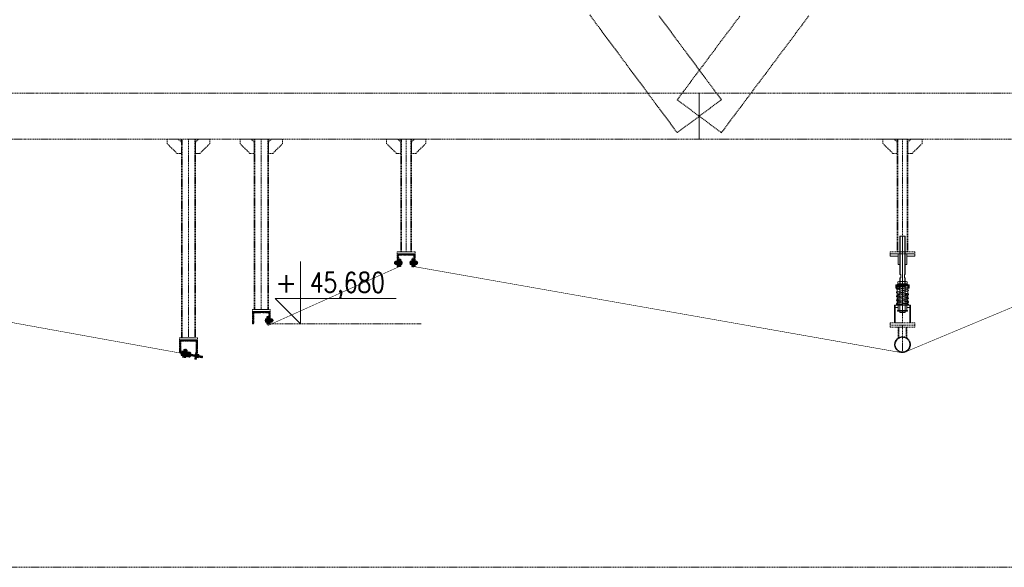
# Model space of a CAD drawing. Header units: millimetres. Extents: x -176817 to 571382, y -58489 to 156123.
# Tile 196 of 256: x 150336 to 155878, y -12519 to -9437. Entities that reach past the tile are written whole.
import ezdxf
from ezdxf.enums import TextEntityAlignment as Align

# ---------------------------------------------------------------- set-up
doc = ezdxf.new("R2010")
doc.units = ezdxf.units.MM
doc.header["$LTSCALE"] = 0.2
for name, pattern in [('AM_ISO02W050', [7.5, 6, -1.5]), ('AM_ISO02W050x2', [3.75, 3, -0.75]), ('AM_ISO08W050', [18, 12, -1.5, 3, -1.5]), ('AM_ISO08W050x2', [9, 6, -0.75, 1.5, -0.75]), ('HIDDEN', [9.525, 6.35, -3.175])]:
    doc.linetypes.add(name, pattern=pattern)
doc.layers.get('0').update_dxf_attribs({"lineweight": 13})
for name, color, linetype, lineweight in [('-A Siatka', 30, 'Continuous', 35), ('-AAA Kontur', 7, 'Continuous', 35), ('-AAA Podkład', 252, 'Continuous', 13), ('-AAA Widok', 2, 'Continuous', 30), ('-AAA Wymiar', 1, 'Continuous', 18), ('AM_0N', 7, 'Continuous', 13), ('AM_3N', 6, 'AM_ISO02W050', 13), ('AM_4N', 3, 'Continuous', 13), ('AM_7N', 4, 'AM_ISO08W050', 13), ('AM_8', 1, 'Continuous', 13), ('SIATKA', 5, 'Continuous', 13), ('slupki', 7, 'Continuous', 13)]:
    doc.layers.add(name, color=color, linetype=linetype, lineweight=lineweight)
doc.styles.add('ROMANS', font='romans.shx')

# ---------------------------------------------------------------- blocks, each defined once
blk = doc.blocks.new('*U1058')
at = {"layer": 'AM_0N'}
for p, q in [((5.7, -1), (-5.6, -1)), ((-5.6, -1), (-5.6, -1.6)), ((5.7, -1.6), (-5.6, -1.6)), ((-5.6, -1.6), (-2.4, -4.9)), ((-3, -6.3), (-2.4, -5.7)), ((3, -6.3), (-3, -6.3)), ((-3, -20.4), (-3, -6.3)), ((3, -20.4), (-3, -20.4)), ((-2.4, -21), (-3, -20.4)), ((2.4, -4.9), (-2.4, -4.9)), ((-2.4, -5.7), (-2.4, -4.9)), ((-2.4, -21), (2.4, -21)), ((5.7, -1.6), (2.4, -4.9)), ((2.4, -5.7), (2.4, -4.9)), ((3, -6.3), (2.4, -5.7)), ((2.4, -21), (3, -20.4)), ((3, -20.4), (3, -6.3)), ((5.7, -1.6), (5.7, -1))]:
    blk.add_line(p, q, dxfattribs=at)
at = {"layer": 'AM_3N', "linetype": 'AM_ISO02W050x2'}
for p, q in [((-3.4, -1), (0, -5.4)), ((-0.7, -4.4), (-0.7, -1)), ((0.7, -4.4), (-0.7, -4.4)), ((3.4, -1), (0, -5.4)), ((0.7, -4.4), (0.7, -1))]:
    blk.add_line(p, q, dxfattribs=at)
at = {"layer": 'AM_4N'}
for p, q in [((-2.4, -5.7), (-2.4, -6.3)), ((-2.4, -6.3), (-2.4, -21)), ((2.4, -5.7), (2.4, -6.3)), ((2.4, -6.3), (2.4, -21))]:
    blk.add_line(p, q, dxfattribs=at)
at = {"layer": 'AM_7N', "linetype": 'AM_ISO08W050x2'}
blk.add_line((0, 2), (0, -24), dxfattribs=at)
blk = doc.blocks.new('*U1059')
at = {"layer": 'AM_0N'}
for p, q in [((6, -12), (-6, -12)), ((-6, -12), (-6, -13.6)), ((-6, -13.6), (6, -13.6)), ((6, -13.6), (6, -12))]:
    blk.add_line(p, q, dxfattribs=at)
at = {"layer": 'AM_7N', "linetype": 'AM_ISO08W050x2'}
blk.add_line((0, -16.6), (0, -9), dxfattribs=at)
blk = doc.blocks.new('*U1060')
at = {"layer": 'AM_0N'}
for p, q in [((-5.8, -14.4), (-4.4, -13.6)), ((-5.8, -14.4), (-5.8, -18)), ((-5.8, -18), (-4.4, -18.8)), ((4.5, -13.6), (-4.4, -13.6)), ((4.5, -18.8), (-4.4, -18.8)), ((-2.9, -14.4), (-2.9, -18)), ((2.9, -14.4), (2.9, -18)), ((5.8, -14.4), (4.5, -13.6)), ((5.8, -18), (4.5, -18.8)), ((5.8, -14.4), (5.8, -18))]:
    blk.add_line(p, q, dxfattribs=at)
for centre, radius, start, end in [((-4.3, -16.5), 2.55, 55.5615, 115.5615), ((-4.3, -15.9), 2.55, 244.4385, 304.4385), ((0, -23.5), 9.54, 72.383, 107.617), ((0, -8.9), 9.54, 252.383, 287.617), ((4.3, -16.5), 2.55, 64.4385, 124.4385), ((4.3, -15.9), 2.55, 235.5615, 295.5615)]:
    blk.add_arc(centre, radius, start, end, dxfattribs=at)
at = {"layer": 'AM_7N', "linetype": 'AM_ISO08W050x2'}
blk.add_line((0, -10.6), (0, -21.8), dxfattribs=at)
blk = doc.blocks.new('okucie')
at = {"layer": 'AM_8'}
h = blk.add_hatch(dxfattribs=at)
h.set_pattern_fill('ANSI31', color=256, scale=0.5, style=0)
h.set_pattern_definition([(45, (-21727.3335, 85443.8012), (-1.122532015, 1.122532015), [])])
h.paths.add_polyline_path([(-3.5, -5), (-3.5, -3.8), (-6.3, -1), (-20, -1), (-20, -5)])
h.paths.add_polyline_path([(20, -5), (20, -1), (6.3, -1), (3.5, -3.8), (3.5, -5)])
h = blk.add_hatch(dxfattribs=at)
h.set_pattern_fill('ANSI31', color=256, scale=0.5, angle=90, style=0)
h.set_pattern_definition([(135, (-21776.6445, 85446.8), (-1.122532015, -1.122532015), [])])
h.paths.add_polyline_path([(-3.5, -8), (-20, -8), (-20, -12), (-3.5, -12)])
h.paths.add_polyline_path([(20, -8), (3.5, -8), (3.5, -12), (6, -12), (20, -12)])
at = {"layer": '-AAA Widok'}
for p, q in [((-3.5, -3.8, 0), (3.5, -3.8, 0)), ((-3.5, -12, 0), (-3.5, -8)), ((3.5, -12, 0), (3.5, -8))]:
    blk.add_line(p, q, dxfattribs=at)
for points in [[(-20, -5), (20, -5), (20, -1), (-20, -1)], [(-20, -12), (20, -12), (20, -8), (-20, -8)]]:
    blk.add_lwpolyline(points, close=True, dxfattribs=at)
at = {"layer": '-AAA Widok', "elevation": 0}
blk.add_lwpolyline([(-20, -5), (20, -5), (20, -1), (-20, -1)], close=True, dxfattribs=at)
for points in [[(-6.3, -1), (-3.5, -3.8), (-3.5, -5)], [(6.3, -1), (3.5, -3.8), (3.5, -5)]]:
    blk.add_lwpolyline(points, dxfattribs=at)
at = {"layer": '-AAA Wymiar'}
for p, q in [((-20, -8), (-20, -5)), ((20, -8), (20, -5))]:
    blk.add_line(p, q, dxfattribs=at)
at = {"layer": 'AM_0N'}
for name in ['*U1058', '*U1059', '*U1060']:
    blk.add_blockref(name, (0, 0), dxfattribs=at)
blk = doc.blocks.new('*U1065')
at = {"layer": 'AM_0N'}
for p, q in [((-33, 4.1), (-32.1, 5)), ((-33, 4.1), (-33, -4.1)), ((-2.5, 5), (-32.1, 5)), ((-32.1, 5), (-32.1, -5)), ((-2.5, 5), (-2.5, -5)), ((-2.5, 5), (-1.6, 4.6)), ((2, 4.6), (-1.6, 4.6)), ((2, 4.6), (2, 7.7)), ((2.6, 7.7), (2, 7.7)), ((2, -4.6), (2, 4.6)), ((7.6, 9.8), (2.6, 9.8)), ((2.6, 9.8), (2.6, 7.7)), ((2.6, 7.7), (2.6, -7.7)), ((7.6, 4.9), (2.6, 4.9)), ((7.6, 9.8), (8.4, 8.5)), ((8.4, -8.5), (8.4, 8.5)), ((-32.1, -5), (-33, -4.1)), ((-2.5, -5), (-32.1, -5)), ((-2.5, -5), (-1.6, -4.6)), ((2, -4.6), (-1.6, -4.6)), ((2, -7.7), (2, -4.6)), ((2.6, -7.7), (2, -7.7)), ((7.6, -4.9), (2.6, -4.9)), ((2.6, -7.7), (2.6, -9.8)), ((7.6, -9.8), (2.6, -9.8)), ((7.6, -9.8), (8.4, -8.5))]:
    blk.add_line(p, q, dxfattribs=at)
for centre, radius, start, end in [((4.1, 7.4), 4.34, 325.5531, 25.5531), ((-7.8, 0), 16.2, 342.3875, 17.6125), ((4.1, -7.4), 4.34, 334.4469, 34.4469)]:
    blk.add_arc(centre, radius, start, end, dxfattribs=at)
at = {"layer": 'AM_4N'}
for p, q in [((-2.5, 4.1), (-33, 4.1)), ((-2.5, 4.1), (-1.6, 4.6)), ((-2.5, -4.1), (-33, -4.1)), ((-2.5, -4.1), (-1.6, -4.6))]:
    blk.add_line(p, q, dxfattribs=at)
at = {"layer": 'AM_7N', "linetype": 'AM_ISO08W050x2'}
blk.add_line((11.4, 0), (-36, 0), dxfattribs=at)
blk = doc.blocks.new('*U1066')
at = {"layer": 'AM_0N'}
for p, q in [((-20, 10), (-20, -10)), ((-18, 10), (-20, 10)), ((-18, -10), (-18, 10)), ((-20, -10), (-18, -10))]:
    blk.add_line(p, q, dxfattribs=at)
at = {"layer": 'AM_7N', "linetype": 'AM_ISO08W050x2'}
blk.add_line((-15, 0), (-23, 0), dxfattribs=at)
blk = doc.blocks.new('*U1067')
at = {"layer": 'AM_0N'}
for p, q in [((-27.3, 9.2), (-28.4, 7.3)), ((-28.4, -7.3), (-28.4, 7.3)), ((-21.1, 9.2), (-27.3, 9.2)), ((-21.1, 4.6), (-27.3, 4.6)), ((-21.1, 9.2), (-20, 7.3)), ((-20, -7.3), (-20, 7.3)), ((-27.3, -9.2), (-28.4, -7.3)), ((-21.1, -4.6), (-27.3, -4.6)), ((-21.1, -9.2), (-27.3, -9.2)), ((-21.1, -9.2), (-20, -7.3))]:
    blk.add_line(p, q, dxfattribs=at)
for centre, radius, start, end in [((-23.9, 6.9), 4.08, 154.4385, 214.4385), ((-12.7, 0), 15.3, 162.383, 197.617), ((-24.5, 6.9), 4.08, 325.5615, 25.5615), ((-35.7, 0), 15.3, 342.383, 17.617), ((-23.9, -6.9), 4.08, 145.5615, 205.5615), ((-24.5, -6.9), 4.08, 334.4385, 34.4385)]:
    blk.add_arc(centre, radius, start, end, dxfattribs=at)
at = {"layer": 'AM_7N', "linetype": 'AM_ISO08W050x2'}
blk.add_line((-17, 0), (-31.4, 0), dxfattribs=at)
blk = doc.blocks.new('*U1068')
at = {"layer": 'AM_0N'}
for p, q in [((0, 10), (0, -10)), ((2, 10), (0, 10)), ((2, -10), (2, 10)), ((0, -10), (2, -10))]:
    blk.add_line(p, q, dxfattribs=at)
at = {"layer": 'AM_7N', "linetype": 'AM_ISO08W050x2'}
blk.add_line((5, 0), (-3, 0), dxfattribs=at)
blk = doc.blocks.new('Okucie+śruba')
at = {"layer": '-AAA Widok', "color": 42, "xscale": -1, "rotation": 90}
blk.add_blockref('okucie', (-12, 0), dxfattribs=at)
at = {"layer": 'AM_0N', "color": 42}
for name in ['*U1065', '*U1067', '*U1066', '*U1068']:
    blk.add_blockref(name, (0, 0), dxfattribs=at)
blk = doc.blocks.new('*U1073')
at = {"layer": 'AM_0N'}
for p, q in [((-66.1, 5), (-67, 4.1)), ((-67, -4.1), (-67, 4.1)), ((-1.5, 5), (-66.1, 5)), ((-66.1, -5), (-66.1, 5)), ((-1.5, -5), (-1.5, 5)), ((-1.5, 5), (-0.6, 4.6)), ((3, 4.6), (-0.6, 4.6)), ((3.6, 7.7), (3, 7.7)), ((3, 7.7), (3, 4.6)), ((3, 4.6), (3, -4.6)), ((3.6, 8.5), (9.4, 8.5)), ((3.6, 7.7), (3.6, 8.5)), ((3.6, -7.7), (3.6, 7.7)), ((8.6, 0), (3.6, 0)), ((9.4, -8.5), (9.4, 8.5)), ((-67, -4.1), (-66.1, -5)), ((-1.5, -5), (-66.1, -5)), ((-1.5, -5), (-0.6, -4.6)), ((3, -4.6), (-0.6, -4.6)), ((3, -4.6), (3, -7.7)), ((3.6, -7.7), (3, -7.7)), ((3.6, -8.5), (3.6, -7.7)), ((3.6, -8.5), (9.4, -8.5))]:
    blk.add_line(p, q, dxfattribs=at)
for centre in [(-2.9, 4.2), (-2.9, -4.2)]:
    blk.add_arc(centre, 12.3, 339.7054, 20.2946, dxfattribs=at)
at = {"layer": 'AM_4N'}
for p, q in [((-1.5, 4.1), (-67, 4.1)), ((-1.5, 4.1), (-0.6, 4.6)), ((-1.5, -4.1), (-67, -4.1)), ((-1.5, -4.1), (-0.6, -4.6))]:
    blk.add_line(p, q, dxfattribs=at)
at = {"layer": 'AM_7N', "linetype": 'AM_ISO08W050x2'}
blk.add_line((12.4, 0), (-70, 0), dxfattribs=at)
blk = doc.blocks.new('*U1074')
at = {"layer": 'AM_0N'}
for p, q in [((42.5, 14), (22.5, 14)), ((22.5, 14), (22.5, 12)), ((22.5, 12), (42.5, 12)), ((42.5, 12), (42.5, 14))]:
    blk.add_line(p, q, dxfattribs=at)
at = {"layer": 'AM_7N', "linetype": 'AM_ISO08W050x2'}
blk.add_line((32.5, 9), (32.5, 17), dxfattribs=at)
blk = doc.blocks.new('*U1075')
at = {"layer": 'AM_0N'}
for p, q in [((23.3, 21.3), (25.2, 22.4)), ((23.3, 15.1), (23.3, 21.3)), ((23.3, 15.1), (25.2, 14)), ((25.2, 22.4), (39.8, 22.4)), ((25.2, 14), (39.8, 14)), ((27.9, 15.1), (27.9, 21.3)), ((37.1, 15.1), (37.1, 21.3)), ((41.7, 21.3), (39.8, 22.4)), ((41.7, 15.1), (39.8, 14)), ((41.7, 15.1), (41.7, 21.3))]:
    blk.add_line(p, q, dxfattribs=at)
for centre, radius, start, end in [((25.6, 17.9), 4.08, 55.5615, 115.5615), ((25.6, 18.5), 4.08, 244.4385, 304.4385), ((32.5, 6.7), 15.3, 72.383, 107.617), ((32.5, 29.7), 15.3, 252.383, 287.617), ((39.4, 17.9), 4.08, 64.4385, 124.4385), ((39.4, 18.5), 4.08, 235.5615, 295.5615)]:
    blk.add_arc(centre, radius, start, end, dxfattribs=at)
at = {"layer": 'AM_7N', "linetype": 'AM_ISO08W050x2'}
blk.add_line((32.5, 11), (32.5, 25.4), dxfattribs=at)
blk = doc.blocks.new('*U1076')
at = {"layer": 'AM_0N'}
for p, q in [((-37, 10), (-37, -10)), ((-35, 10), (-37, 10)), ((-35, -10), (-35, 10)), ((-37, -10), (-35, -10))]:
    blk.add_line(p, q, dxfattribs=at)
at = {"layer": 'AM_7N', "linetype": 'AM_ISO08W050x2'}
blk.add_line((-32, 0), (-40, 0), dxfattribs=at)
blk = doc.blocks.new('*U1077')
at = {"layer": 'AM_0N'}
for p, q in [((-44.3, 9.2), (-45.4, 7.3)), ((-45.4, -7.3), (-45.4, 7.3)), ((-38.1, 9.2), (-44.3, 9.2)), ((-38.1, 4.6), (-44.3, 4.6)), ((-38.1, 9.2), (-37, 7.3)), ((-37, -7.3), (-37, 7.3)), ((-44.3, -9.2), (-45.4, -7.3)), ((-38.1, -4.6), (-44.3, -4.6)), ((-38.1, -9.2), (-44.3, -9.2)), ((-38.1, -9.2), (-37, -7.3))]:
    blk.add_line(p, q, dxfattribs=at)
for centre, radius, start, end in [((-40.9, 6.9), 4.08, 154.4385, 214.4385), ((-29.7, 0), 15.3, 162.383, 197.617), ((-41.5, 6.9), 4.08, 325.5615, 25.5615), ((-52.7, 0), 15.3, 342.383, 17.617), ((-40.9, -6.9), 4.08, 145.5615, 205.5615), ((-41.5, -6.9), 4.08, 334.4385, 34.4385)]:
    blk.add_arc(centre, radius, start, end, dxfattribs=at)
at = {"layer": 'AM_7N', "linetype": 'AM_ISO08W050x2'}
blk.add_line((-34, 0), (-48.4, 0), dxfattribs=at)
blk = doc.blocks.new('*U1078')
at = {"layer": 'AM_0N'}
for p, q in [((42.5, 9), (22.5, 9)), ((22.5, 9), (22.5, 7)), ((22.5, 7), (42.5, 7)), ((42.5, 7), (42.5, 9))]:
    blk.add_line(p, q, dxfattribs=at)
at = {"layer": 'AM_7N', "linetype": 'AM_ISO08W050x2'}
blk.add_line((32.5, 4), (32.5, 12), dxfattribs=at)
blk = doc.blocks.new('*U1079')
at = {"layer": 'AM_0N'}
for p, q in [((42.5, 7), (22.5, 7)), ((22.5, 7), (22.5, 5)), ((22.5, 5), (42.5, 5)), ((42.5, 5), (42.5, 7))]:
    blk.add_line(p, q, dxfattribs=at)
at = {"layer": 'AM_7N', "linetype": 'AM_ISO08W050x2'}
blk.add_line((32.5, 2), (32.5, 10), dxfattribs=at)
blk = doc.blocks.new('*U1080')
at = {"layer": 'AM_0N'}
for p, q in [((42.5, -6), (22.5, -6)), ((22.5, -6), (22.5, -8)), ((22.5, -8), (42.5, -8)), ((42.5, -8), (42.5, -6))]:
    blk.add_line(p, q, dxfattribs=at)
at = {"layer": 'AM_7N', "linetype": 'AM_ISO08W050x2'}
blk.add_line((32.5, -11), (32.5, -3), dxfattribs=at)
blk = doc.blocks.new('*U1081')
at = {"layer": 'AM_0N'}
for p, q in [((28.4, 26), (27.5, 25.1)), ((27.5, -9.5), (27.5, 25.1)), ((27.5, 25.1), (37.5, 25.1)), ((28.4, 26), (36.6, 26)), ((37.5, 25.1), (36.6, 26)), ((37.5, -9.5), (37.5, 25.1)), ((22.7, -19.6), (22.7, -14.6)), ((22.7, -14.6), (24.8, -14.6)), ((22.7, -19.6), (24, -20.4)), ((41, -20.4), (24, -20.4)), ((27.9, -14), (24.8, -14)), ((24.8, -14.6), (24.8, -14)), ((24.8, -14.6), (40.2, -14.6)), ((27.5, -9.5), (37.5, -9.5)), ((27.5, -9.5), (27.9, -10.4)), ((27.6, -19.6), (27.6, -14.6)), ((27.9, -14), (27.9, -10.4)), ((37.1, -14), (27.9, -14)), ((37.5, -9.5), (37.1, -10.4)), ((37.1, -14), (37.1, -10.4)), ((40.2, -14), (37.1, -14)), ((37.4, -19.6), (37.4, -14.6)), ((40.2, -14.6), (40.2, -14)), ((40.2, -14.6), (42.3, -14.6)), ((42.3, -19.6), (41, -20.4)), ((42.3, -19.6), (42.3, -14.6))]:
    blk.add_line(p, q, dxfattribs=at)
at = {"layer": 'AM_0N', "extrusion": (0, 0, -1)}
for centre, radius, start, end in [((-25.1, -16.1), 4.34, 235.5531, 295.5531), ((-32.5, -4.2), 16.2, 252.3875, 287.6125), ((-39.9, -16.1), 4.34, 244.4469, 304.4469)]:
    blk.add_arc(centre, radius, start, end, dxfattribs=at)
at = {"layer": 'AM_4N'}
for p, q in [((28.4, -9.5), (28.4, 26)), ((36.6, -9.5), (36.6, 26)), ((28.4, -9.5), (27.9, -10.4)), ((36.6, -9.5), (37.1, -10.4))]:
    blk.add_line(p, q, dxfattribs=at)
at = {"layer": 'AM_7N', "linetype": 'AM_ISO08W050x2'}
blk.add_line((32.5, -23.4), (32.5, 29), dxfattribs=at)
blk = doc.blocks.new('*U1082')
at = {"layer": 'AM_0N'}
for p, q in [((22.5, -12), (42.5, -12)), ((22.5, -14), (22.5, -12)), ((42.5, -14), (22.5, -14)), ((42.5, -12), (42.5, -14))]:
    blk.add_line(p, q, dxfattribs=at)
at = {"layer": 'AM_7N', "linetype": 'AM_ISO08W050x2'}
blk.add_line((32.5, -9), (32.5, -17), dxfattribs=at)
blk = doc.blocks.new('N3')
at = {"layer": '-AAA Widok'}
blk.add_lwpolyline([(52.5, -12), (5, -12, -0.414214), (0, -7), (0, 7, -0.414214), (5, 12), (52.5, 12), (52.5, 9), (5, 9, 0.414214), (3, 7), (3, -7, 0.414214), (5, -9), (52.5, -9)], format="xyb", close=True, dxfattribs=at)
blk.add_lwpolyline([(52.5, 12), (52.5, 9), (5, 9, 0.414214), (3, 7), (3, -7, 0.414214), (5, -9), (52.5, -9), (52.5, -12)], format="xyb", dxfattribs=at)
at = {"layer": '-AAA Widok', "color": 42, "rotation": 180}
blk.add_blockref('okucie', (32.5, -7), dxfattribs=at)
at = {"layer": 'AM_0N'}
for name in ['*U1073', '*U1081']:
    blk.add_blockref(name, (0, 0), dxfattribs=at)
at = {"layer": 'AM_0N', "color": 42}
for name in ['*U1077', '*U1076', '*U1074', '*U1078', '*U1079', '*U1075', '*U1080', '*U1082']:
    blk.add_blockref(name, (0, 0), dxfattribs=at)
blk = doc.blocks.new('Profil rev.B')
at = {"layer": '-A Siatka', "linetype": 'HIDDEN', "const_width": 3, "elevation": 0}
blk.add_lwpolyline([(11523.4, 567.4), (11523.4, 567.4), (8789.1, 1062.9), (8789.1, 1062.9), (8789.1, 1112.9)], dxfattribs=at)
for points in [[(12714.1, 1112.9), (12714.1, 1062.1), (11974.1, 730, -0.144191), (11974.1, 730), (11974.1, 730), (11974.1, 781.9)], [(12789.1, 1112.9), (12789.1, 1062.9), (15541, 577.3, 0.143564), (15555.3, 578.9), (16714.1, 1062.9), (16714.1, 1112.9)]]:
    blk.add_lwpolyline(points, format="xyb", dxfattribs=at)
at = {"layer": '-AAA Kontur', "xscale": -0.9999999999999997, "rotation": 349.7377725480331}
blk.add_blockref('N3', (11538.5, 565.2, 0), dxfattribs=at)
at = {"layer": '-AAA Wymiar'}
blk.add_blockref('Okucie+śruba', (12719.6, 1082.9, 0), dxfattribs=at)
at = {"layer": '-AAA Wymiar', "xscale": -1}
for p in [(12783.6, 1082.9, 0), (11968.6, 758.9, 0)]:
    blk.add_blockref('Okucie+śruba', p, dxfattribs=at)
blk = doc.blocks.new('poziom')
at = {"color": 4}
for p, q in [((0, 1.176), (0, 0.076)), ((-0.446, 0.522), (1.685, 0.522)), ((-0.446, 0.522), (0, 0.076))]:
    blk.add_line(p, q, dxfattribs=at)
at = {"color": 2, "style": 'ROMANS'}
blk.add_attdef('+', text='', height=0.35, dxfattribs=at).set_placement((-0.254, 0.632), align=Align.CENTER)
at = {"color": 2, "style": 'ROMANS', "width": 0.8}
blk.add_attdef('POZIOM', text='', height=0.35, dxfattribs=at).set_placement((0.824, 0.632), align=Align.CENTER)
blk = doc.blocks.new('A$C65393CC2')
at = {"layer": 'slupki'}
h = blk.add_hatch(dxfattribs=at)
h.set_pattern_fill('ANSI32', angle=360)
h.set_pattern_definition([(45, (-80114.047, -2356.9), (-6.7351921, 6.7351921), []), (45, (-80109.5565, -2356.9), (-6.7351921, 6.7351921), [])])
h.paths.add_polyline_path([(-15.1, -38.7), (-7.3, -40.2), (-3.7, -20.5), (-11.6, -19.1)])
h.paths.add_polyline_path([(0, 0), (-7.9, 1.4), (-11.6, -19.1), (-3.7, -20.5)])
at = {"layer": 'SIATKA', "color": 3}
for p, q in [((-15.1, -38.7, 0), (-7.9, 1.4)), ((0, 0), (-7.9, 1.4)), ((0, 0), (-7.3, -40.2, 0)), ((8.1, -22.6, 0), (-23.4, -16.9, 0)), ((-7.3, -40.2, 0), (-15.1, -38.7, 0))]:
    blk.add_line(p, q, dxfattribs=at)
blk = doc.blocks.new('*U1083')
at = {"layer": 'AM_0N'}
for p, q in [((-28, 230.6), (28, 230.6)), ((-28, 226.6), (-28, 230.6)), ((28, 226.6), (-28, 226.6)), ((28, 230.6), (28, 226.6))]:
    blk.add_line(p, q, dxfattribs=at)
at = {"layer": 'AM_7N', "linetype": 'AM_ISO08W050x2'}
blk.add_line((0, 233.6), (0, 223.6), dxfattribs=at)
blk = doc.blocks.new('*U1084')
at = {"layer": 'AM_0N'}
for p, q in [((33.8, 222.6), (-33, 222.6)), ((29.3, 219.8), (-30.7, 209)), ((-30.7, 201.1), (7.4, 194.3)), ((29.3, 198.2), (-30.7, 187.4)), ((-30.7, 179.5), (7.4, 172.7)), ((29.3, 176.6), (-30.7, 165.8)), ((-2.7, 214.1), (-30.3, 215.9)), ((-29.7, 215.9), (30.3, 219.9)), ((-29.3, 201.1), (30.7, 211.9)), ((-29.3, 179.5), (30.7, 190.3)), ((-29.3, 157.9), (30.7, 168.7)), ((30.7, 198.2), (-7.4, 205.1)), ((30.7, 176.6), (-7.4, 183.5)), ((30, 219.9), (30.3, 219.9)), ((-33.8, 112), (33, 112)), ((-30.7, 157.9), (7.4, 151.1)), ((29.3, 155), (-30.7, 144.2)), ((-30.7, 136.3), (7.4, 129.5)), ((29.3, 133.4), (-30.7, 122.6)), ((29.7, 118.7), (-30.3, 114.7)), ((-30, 114.7), (-30.3, 114.7)), ((-29.3, 136.3), (30.7, 147.1)), ((-29.3, 114.7), (30.7, 125.5)), ((30.7, 155), (-7.4, 161.9)), ((30.7, 133.4), (-7.4, 140.3)), ((2.7, 120.5), (30.3, 118.7))]:
    blk.add_line(p, q, dxfattribs=at)
for centre, start, end in [((-30, 219.9), 138.0181, 273.8226), ((30, 223.9), 273.8226, 340.5288), ((-30, 205.1), 100.2034, 280.2034), ((-30, 183.5), 100.2034, 280.2034), ((30, 215.9), 280.2034, 100.2034), ((30, 194.3), 280.2034, 100.2034), ((30, 172.7), 280.2034, 100.2034), ((-30, 161.9), 100.2034, 280.2034), ((-30, 140.3), 100.2034, 280.2034), ((-30, 118.7), 100.2034, 280.2034), ((-30, 110.7), 93.8226, 160.5288), ((30, 151.1), 280.2034, 100.2034), ((30, 129.5), 280.2034, 100.2034), ((30, 114.7), 318.0181, 93.8226)]:
    blk.add_arc(centre, 4, start, end, dxfattribs=at)
at = {"layer": 'AM_7N', "linetype": 'AM_ISO08W050x2'}
for p, q in [((-30, 109), (-30, 225.6)), ((0, 109), (0, 225.6)), ((30, 109), (30, 225.6))]:
    blk.add_line(p, q, dxfattribs=at)
blk = doc.blocks.new('*U1085')
at = {"layer": 'AM_0N'}
for p, q in [((-28, 82), (28, 82)), ((-28, 78), (-28, 82)), ((28, 78), (-28, 78)), ((28, 82), (28, 78))]:
    blk.add_line(p, q, dxfattribs=at)
at = {"layer": 'AM_7N', "linetype": 'AM_ISO08W050x2'}
blk.add_line((0, 85), (0, 75), dxfattribs=at)
blk = doc.blocks.new('*U1086')
at = {"layer": 'AM_0N'}
for p, q in [((-26.6, 242.6), (-21.4, 245.6)), ((-26.6, 242.6), (-26.6, 233.6)), ((-26.6, 233.6), (-21.4, 230.6)), ((21.3, 245.6), (-21.4, 245.6)), ((21.3, 230.6), (-21.4, 230.6)), ((-13.3, 242.6), (-13.3, 233.6)), ((13.3, 242.6), (13.3, 233.6)), ((26.6, 242.6), (21.3, 245.6)), ((26.6, 233.6), (21.3, 230.6)), ((26.6, 242.6), (26.6, 233.6))]:
    blk.add_line(p, q, dxfattribs=at)
for centre, radius, start, end in [((-19.9, 232.9), 11.7, 55.5615, 115.5615), ((-19.9, 243.3), 11.7, 244.4385, 304.4385), ((0, 200.7), 43.9, 72.383, 107.617), ((0, 275.4), 43.9, 252.383, 287.617), ((19.9, 232.9), 11.7, 64.4385, 124.4385), ((19.9, 243.3), 11.7, 235.5615, 295.5615)]:
    blk.add_arc(centre, radius, start, end, dxfattribs=at)
at = {"layer": 'AM_7N', "linetype": 'AM_ISO08W050x2'}
blk.add_line((0, 248.6), (0, 227.6), dxfattribs=at)
blk = doc.blocks.new('A$C09B41FFC')
at = {"layer": '-AAA Podkład', "color": 7}
for p, q in [((-13, 500), (-13, 284.6)), ((0, 500), (0, 70)), ((13, 500), (13, 284.6)), ((-16, 222.6), (-16, 226.6)), ((-15, 222.6), (15, 222.6)), ((-13, 264.6), (-13, 214.6)), ((13, 264.6), (13, 214.6)), ((16, 222.6), (16, 226.6)), ((-16.2, 172.6), (-15, 172.6)), ((-15.2, 171.6), (-15, 171.6)), ((-15, 214.6), (15, 214.6)), ((15, 172.6), (16.2, 172.6)), ((15, 171.6), (15.2, 171.6)), ((-16.2, 82), (-15, 82)), ((-16.2, 82), (-15, 82)), ((-15.2, 83), (-15, 83)), ((16.2, 82, 0), (15, 82, 0)), ((21.2, 82), (20, 82))]:
    blk.add_line(p, q, dxfattribs=at)
for points in [[(15, 284.6), (15, 498), (13, 500), (-13, 500), (-15, 498), (-15, 284.6)], [(-15, 264.6), (-10.5, 264.6), (-10.5, 284.6), (-15, 284.6)], [(15, 264.6), (10.5, 264.6), (10.5, 284.6), (15, 284.6)], [(-15, 226.6), (-38.1, 226.6), (-38.1, 222.6), (-15, 222.6)], [(-15, 222.6), (-38.1, 222.6), (-38.1, 207.6), (-15, 207.6)], [(-15, 264.6), (-15, 72), (-13, 70), (13, 70), (15, 72), (15, 264.6)], [(15, 226.6), (38.1, 226.6), (38.1, 222.6), (15, 222.6)], [(15, 222.6), (38.1, 222.6), (38.1, 207.6), (15, 207.6)], [(-25, 112), (-41.2, 112), (-41.2, 98), (-25, 98)], [(25, 98), (41.3, 98), (41.3, 112), (25, 112)]]:
    blk.add_lwpolyline(points, dxfattribs=at)
at = {"layer": '-AAA Podkład', "color": 7, "elevation": 0}
for points in [[(-25, 400), (-70, 400), (-70, 388), (-25, 388)], [(25, 388), (70, 388), (70, 400), (25, 400)], [(-44.4, 12), (-44.4, 112), (-41.2, 112), (-41.2, 12)], [(44.5, 12), (44.5, 112), (41.3, 112), (41.3, 12)]]:
    blk.add_lwpolyline(points, dxfattribs=at)
for points in [[(-25, 340), (-25, 400), (-14.2, 400), (-13.2, 399), (-13.2, 341), (-14.2, 340)], [(25, 340), (25, 400), (14.2, 400), (13.2, 399), (13.2, 341), (14.2, 340)]]:
    blk.add_lwpolyline(points, close=True, dxfattribs=at)
at = {"layer": '-AAA Podkład', "color": 7}
for points in [[(-38.1, 207.6), (-35.2, 207.6), (-35.2, 222.6), (-38.1, 222.6)], [(38.1, 207.6), (35.2, 207.6), (35.2, 222.6), (38.1, 222.6)], [(-25, 172.6), (-25, 82), (-16.2, 82), (-15.2, 83), (-15.2, 171.6), (-16.2, 172.6)], [(25, 172.6), (25, 82), (16.2, 82), (15.2, 83), (15.2, 171.6), (16.2, 172.6)]]:
    blk.add_lwpolyline(points, close=True, dxfattribs=at)
blk.add_circle((-30, 118.7), 4, dxfattribs=at)
for points in [[(-25, 112), (-25, 113), (-26, 112)], [(25, 112), (25, 113), (26, 112)]]:
    blk.add_solid(points, dxfattribs=at)
for name in ['*U1084', '*U1083', '*U1086', '*U1085']:
    blk.add_blockref(name, (0, 0), dxfattribs=at)
blk = doc.blocks.new('Podkład rev.B')
at = {"layer": '-AAA Podkład', "linetype": 'HIDDEN', "ltscale": 5}
h = blk.add_hatch(dxfattribs=at)
h.set_pattern_fill('ANSI32', color=256)
h.set_pattern_definition([(45, (-37909.764, -32985.08), (-6.7351921, 6.7351921), []), (45, (-37905.274, -32985.08), (-6.7351921, 6.7351921), [])])
h.paths.add_polyline_path([(13400, -28438.9), (13450, -28438.9), (13450, -28440.9, -0.414214), (13444.9, -28445.9), (13407, -28445.9), (13407, -28503.9, -0.414214), (13401.9, -28508.9), (13400, -28508.9)])
h.paths.add_polyline_path([(13450, -28440.9), (13450, -28438.9), (13500, -28438.9), (13500, -28508.9), (13498.1, -28508.9, -0.414214), (13493, -28503.9), (13493, -28445.9), (13455.1, -28445.9, -0.414214)])
h = blk.add_hatch(dxfattribs=at)
h.set_pattern_fill('ANSI32', color=256)
h.set_pattern_definition([(45, (-38724.764, -33309.08), (-6.7351921, 6.7351921), []), (45, (-38720.274, -33309.08), (-6.7351921, 6.7351921), [])])
h.paths.add_polyline_path([(12585, -28762.9), (12635, -28762.9), (12635, -28764.9, -0.414214), (12629.9, -28769.9), (12592, -28769.9), (12592, -28827.9, -0.414214), (12586.9, -28832.9), (12585, -28832.9)])
h.paths.add_polyline_path([(12635, -28764.9), (12635, -28762.9), (12685, -28762.9), (12685, -28832.9), (12683.1, -28832.9, -0.414214), (12678, -28827.9), (12678, -28769.9), (12640.1, -28769.9, -0.414214)])
h = blk.add_hatch(dxfattribs=at)
h.set_pattern_fill('ANSI32', color=256, angle=360)
h.set_pattern_definition([(45, (-39134.76, -33468.702), (-6.7351921, 6.7351921), []), (45, (-39130.27, -33468.702), (-6.7351921, 6.7351921), [])])
h.paths.add_polyline_path([(12175, -28922.6), (12225, -28922.6), (12225, -28924.5, -0.414214), (12219.9, -28929.6), (12182, -28929.6), (12182, -28987.5, -0.414214), (12176.9, -28992.6), (12175, -28992.6)])
h.paths.add_polyline_path([(12225, -28924.5), (12225, -28922.6), (12275, -28922.6), (12275, -28992.6), (12273.1, -28992.6, -0.414214), (12268, -28987.5), (12268, -28929.6), (12230.1, -28929.6, -0.414214)])
for p, q in [((12225, -27793.9, 0), (12225, -28910.6, 0)), ((12635, -27793.9, 0), (12635, -28750.9, 0)), ((13450, -27793.9, 0), (13450, -28426.9, 0)), ((16244, -27793.9, 0), (16244, -28426.9, 0)), ((16244, -28826.9, 0), (16244, -28450.9, 0)), ((12683.8, -28832.9, 0), (13533.8, -28832.9, 0)), ((16219.9, -28911.7, 0), (16219.9, -28850.9)), ((16223.9, -28909.3, 0), (16223.9, -28850.9)), ((16244, -28993.4, 0), (16244, -28838.9)), ((16264.2, -28909.3, 0), (16264.2, -28850.9)), ((16268.2, -28911.7, 0), (16268.2, -28850.9))]:
    blk.add_line(p, q, dxfattribs=at)
at = {"layer": '-AAA Podkład', "linetype": 'HIDDEN', "ltscale": 5, "elevation": 0}
for points in [[(36922.7, -22812.2), (-1301.7, -22812.2), (-1301.7, -30202.3), (36922.7, -30202.3)], [(12185, -27873.9), (12161, -27873.9), (12105, -27817.9), (12105, -27793.9), (12169, -27793.9), (12185, -27809.9)], [(12265, -28910.6), (12185, -28910.6), (12185, -27793.9), (12265, -27793.9)], [(12265, -27873.9), (12289, -27873.9), (12345, -27817.9), (12345, -27793.9), (12281, -27793.9), (12265, -27809.9)], [(12595, -27873.9), (12571, -27873.9), (12515, -27817.9), (12515, -27793.9), (12579, -27793.9), (12595, -27809.9)], [(12675, -28750.9), (12595, -28750.9), (12595, -27793.9), (12675, -27793.9)], [(12675, -27873.9), (12699, -27873.9), (12755, -27817.9), (12755, -27793.9), (12691, -27793.9), (12675, -27809.9)], [(13420, -27873.9), (13396, -27873.9), (13340, -27817.9), (13340, -27793.9), (13404, -27793.9), (13420, -27809.9)], [(13480, -28426.9), (13420, -28426.9), (13420, -27793.9), (13480, -27793.9)], [(13480, -27873.9), (13504, -27873.9), (13560, -27817.9), (13560, -27793.9), (13496, -27793.9), (13480, -27809.9)], [(16214, -27873.9), (16190, -27873.9), (16134, -27817.9), (16134, -27793.9), (16198, -27793.9), (16214, -27809.9)], [(16274, -28426.9), (16214, -28426.9), (16214, -27793.9), (16274, -27793.9)], [(16274, -27873.9), (16298, -27873.9), (16354, -27817.9), (16354, -27793.9), (16290, -27793.9), (16274, -27809.9)], [(13500, -28438.9), (13400, -28438.9), (13400, -28426.9), (13500, -28426.9)], [(16314, -28438.9), (16174, -28438.9), (16174, -28426.9), (16314, -28426.9)], [(12685, -28762.9), (12585, -28762.9), (12585, -28750.9), (12685, -28750.9)], [(16314, -28826.9), (16174, -28826.9), (16174, -28838.9), (16314, -28838.9)], [(16314, -28850.9), (16174, -28850.9), (16174, -28838.9), (16314, -28838.9)], [(12275, -28922.6), (12175, -28922.6), (12175, -28910.6), (12275, -28910.6)]]:
    blk.add_lwpolyline(points, close=True, dxfattribs=at)
at = {"layer": '-AAA Podkład', "linetype": 'HIDDEN', "ltscale": 5}
for points in [[(14975.6, -27756.4), (15037.8, -27710.2), (15100, -27663.9), (15162.2, -27617.7), (15224.4, -27571.5), (15189.2, -27524.2), (15154.1, -27476.9), (15118.9, -27429.6), (15083.8, -27382.3), (15048.6, -27335), (15013.5, -27287.7), (14978.3, -27240.4), (14943.1, -27193.1), (14908, -27145.8), (14872.8, -27098.5)], [(14483.4, -27094.2), (14518.6, -27141.5), (14553.7, -27188.8), (14588.9, -27236.1), (14624, -27283.4), (14659.2, -27330.7), (14694.4, -27378), (14729.5, -27425.3), (14764.7, -27472.6), (14799.8, -27519.9), (14835, -27567.2), (14870.1, -27614.5), (14905.3, -27661.8), (14940.4, -27709.1), (14975.6, -27756.4)], [(15327.5, -27101.8), (15292.4, -27148.7), (15257.2, -27195.6), (15222, -27242.5), (15186.9, -27289.5), (15151.7, -27336.4), (15116.6, -27383.3), (15081.4, -27430.2), (15046.3, -27477.2), (15011.1, -27524.1), (14976, -27571), (15038, -27617.5), (15100, -27663.9), (15162, -27710.4), (15224, -27756.9), (15259.2, -27710), (15294.4, -27663), (15329.5, -27616.1), (15364.7, -27569.2), (15399.8, -27522.3), (15435, -27475.3), (15470.1, -27428.4), (15505.3, -27381.5), (15540.5, -27334.6), (15575.6, -27287.7), (15610.8, -27240.7), (15645.9, -27193.8), (15681.1, -27146.9), (15716.2, -27100)], [(15100, -27793.9), (15100, -27728.9), (15100, -27663.9), (15100, -27598.9), (15100, -27533.9), (15029.7, -27533.9), (14959.4, -27533.9), (14889.1, -27533.9), (14818.8, -27533.9), (14748.4, -27533.9), (14678.1, -27533.9), (14607.8, -27533.9), (14537.5, -27533.9), (14467.2, -27533.9), (14396.9, -27533.9), (14326.6, -27533.9), (14256.3, -27533.9), (14185.9, -27533.9), (14115.6, -27533.9), (14045.3, -27533.9), (13975, -27533.9), (13904.7, -27533.9), (13834.4, -27533.9), (13764.1, -27533.9), (13693.8, -27533.9), (13623.4, -27533.9), (13553.1, -27533.9), (13482.8, -27533.9), (13412.5, -27533.9), (13342.2, -27533.9), (13271.9, -27533.9), (13201.6, -27533.9), (13131.3, -27533.9), (13060.9, -27533.9), (12990.6, -27533.9), (12920.3, -27533.9), (12850, -27533.9), (12779.7, -27533.9), (12709.4, -27533.9), (12639.1, -27533.9), (12568.8, -27533.9), (12498.4, -27533.9), (12428.1, -27533.9), (12357.8, -27533.9), (12287.5, -27533.9), (12217.2, -27533.9), (12146.9, -27533.9), (12076.6, -27533.9), (12006.3, -27533.9), (11935.9, -27533.9), (11865.6, -27533.9), (11795.3, -27533.9), (11725, -27533.9), (11654.7, -27533.9), (11584.4, -27533.9), (11514.1, -27533.9), (11443.8, -27533.9), (11373.4, -27533.9), (11303.1, -27533.9), (11232.8, -27533.9)], [(11232.8, -27793.9), (11303.1, -27793.9), (11373.4, -27793.9), (11443.8, -27793.9), (11514.1, -27793.9), (11584.4, -27793.9), (11654.7, -27793.9), (11725, -27793.9), (11795.3, -27793.9), (11865.6, -27793.9), (11935.9, -27793.9), (12006.3, -27793.9), (12076.6, -27793.9), (12146.9, -27793.9), (12217.2, -27793.9), (12287.5, -27793.9), (12357.8, -27793.9), (12428.1, -27793.9), (12498.4, -27793.9), (12568.8, -27793.9), (12639.1, -27793.9), (12709.4, -27793.9), (12779.7, -27793.9), (12850, -27793.9), (12920.3, -27793.9), (12990.6, -27793.9), (13060.9, -27793.9), (13131.3, -27793.9), (13201.6, -27793.9), (13271.9, -27793.9), (13342.2, -27793.9), (13412.5, -27793.9), (13482.8, -27793.9), (13553.1, -27793.9), (13623.4, -27793.9), (13693.8, -27793.9), (13764.1, -27793.9), (13834.4, -27793.9), (13904.7, -27793.9), (13975, -27793.9), (14045.3, -27793.9), (14115.6, -27793.9), (14185.9, -27793.9), (14256.3, -27793.9), (14326.6, -27793.9), (14396.9, -27793.9), (14467.2, -27793.9), (14537.5, -27793.9), (14607.8, -27793.9), (14678.1, -27793.9), (14748.4, -27793.9), (14818.8, -27793.9), (14889.1, -27793.9), (14959.4, -27793.9), (15029.7, -27793.9), (15100, -27793.9)], [(16857.8, -27533.9), (16787.5, -27533.9), (16717.2, -27533.9), (16646.9, -27533.9), (16576.6, -27533.9), (16506.3, -27533.9), (16435.9, -27533.9), (16365.6, -27533.9), (16295.3, -27533.9), (16225, -27533.9), (16154.7, -27533.9), (16084.4, -27533.9), (16014.1, -27533.9), (15943.8, -27533.9), (15873.4, -27533.9), (15803.1, -27533.9), (15732.8, -27533.9), (15662.5, -27533.9), (15592.2, -27533.9), (15521.9, -27533.9), (15451.6, -27533.9), (15381.3, -27533.9), (15310.9, -27533.9), (15240.6, -27533.9), (15170.3, -27533.9), (15100, -27533.9), (15100, -27598.9), (15100, -27663.9), (15100, -27728.9), (15100, -27793.9), (15170.3, -27793.9), (15240.6, -27793.9), (15310.9, -27793.9), (15381.3, -27793.9), (15451.6, -27793.9), (15521.9, -27793.9), (15592.2, -27793.9), (15662.5, -27793.9), (15732.8, -27793.9), (15803.1, -27793.9), (15873.4, -27793.9), (15943.8, -27793.9), (16014.1, -27793.9), (16084.4, -27793.9), (16149.7, -27793.9), (16220, -27793.9), (16300.3, -27793.9), (16370.6, -27793.9), (16435.9, -27793.9), (16506.3, -27793.9), (16576.6, -27793.9), (16646.9, -27793.9), (16717.2, -27793.9), (16787.5, -27793.9), (16857.8, -27793.9)]]:
    blk.add_lwpolyline(points, dxfattribs=at)
at = {"layer": '-AAA Podkład', "linetype": 'HIDDEN', "ltscale": 5, "elevation": 0}
for points in [[(12189, -28910.6), (12189, -27793.9)], [(12261, -27793.9), (12261, -28910.6)], [(12599, -28750.9), (12599, -27793.9)], [(12671, -27793.9), (12671, -28750.9)], [(13424, -28426.9), (13424, -27793.9)], [(13476, -27793.9), (13476, -28426.9)], [(16218, -28426.9), (16218, -27793.9)], [(16270, -27793.9), (16270, -28426.9)]]:
    blk.add_lwpolyline(points, dxfattribs=at)
for points in [[(13400, -28438.9), (13450, -28438.9), (13450, -28440.9, -0.414214), (13444.9, -28445.9), (13407, -28445.9), (13407, -28503.9, -0.414214), (13401.9, -28508.9), (13400, -28508.9)], [(13450, -28440.9), (13450, -28438.9), (13500, -28438.9), (13500, -28508.9), (13498.1, -28508.9, -0.414214), (13493, -28503.9), (13493, -28445.9), (13455.1, -28445.9, -0.414214)], [(12585, -28762.9), (12635, -28762.9), (12635, -28764.9, -0.414214), (12629.9, -28769.9), (12592, -28769.9), (12592, -28827.9, -0.414214), (12586.9, -28832.9), (12585, -28832.9)], [(12635, -28764.9), (12635, -28762.9), (12685, -28762.9), (12685, -28832.9), (12683.1, -28832.9, -0.414214), (12678, -28827.9), (12678, -28769.9), (12640.1, -28769.9, -0.414214)], [(12175, -28922.6), (12225, -28922.6), (12225, -28924.5, -0.414214), (12219.9, -28929.6), (12182, -28929.6), (12182, -28987.5, -0.414214), (12176.9, -28992.6), (12175, -28992.6)], [(12225, -28924.5), (12225, -28922.6), (12275, -28922.6), (12275, -28992.6), (12273.1, -28992.6, -0.414214), (12268, -28987.5), (12268, -28929.6), (12230.1, -28929.6, -0.414214)]]:
    blk.add_lwpolyline(points, format="xyb", close=True, dxfattribs=at)
at = {"layer": '-AAA Podkład', "linetype": 'HIDDEN', "ltscale": 5}
for radius in [44.5, 41.2]:
    blk.add_circle((16244, -28949, 0), radius, dxfattribs=at)
for name, p in [('A$C09B41FFC', (16244, -28838.9)), ('A$C65393CC2', (12275, -28992.6, 0))]:
    blk.add_blockref(name, p, dxfattribs=at)
at = {"layer": '-AAA Podkład', "linetype": 'HIDDEN', "ltscale": 5, "xscale": 320, "yscale": 320, "zscale": 320}
blk.add_blockref('poziom', (12855.4, -28857.4, 0), dxfattribs=at).add_auto_attribs({'POZIOM': '45,680', '+': '+'})

msp = doc.modelspace()

# ---------------------------------------------------------------- block references
at = {"layer": '-AAA Widok'}
msp.add_blockref('Profil rev.B', (139759.1948, -11888.4153, 0), dxfattribs=at)
at = {"layer": '-AAA Wymiar'}
msp.add_blockref('Podkład rev.B', (139060.9118, 17683.4632, 0), dxfattribs=at)

doc.saveas('drawing.dxf')
